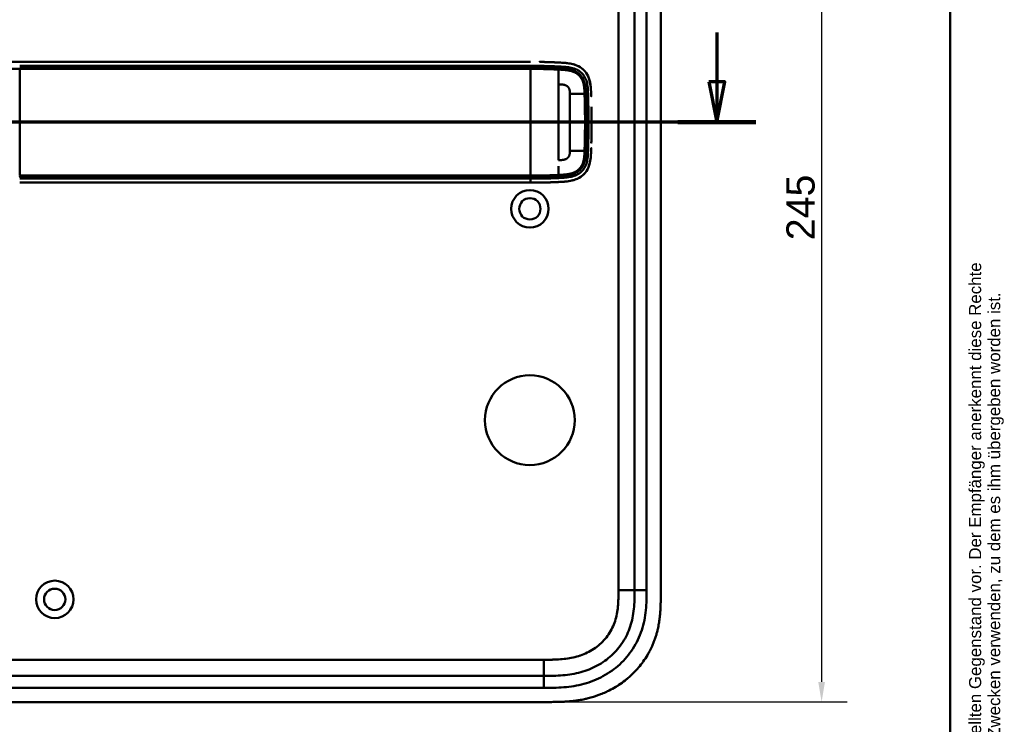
# Model space of a CAD drawing. Header units: millimetres. Extents: x 20 to 833, y 20 to 574.
# Tile 10 of 11: x 589 to 833, y 253 to 428. Entities that reach past the tile are written whole.
import ezdxf
from ezdxf.enums import TextEntityAlignment as Align

# ---------------------------------------------------------------- set-up
doc = ezdxf.new("R2010")
doc.units = ezdxf.units.MM
doc.header["$LTSCALE"] = 2
for name, color, linetype, lineweight in [('Bemaßungen(DIN)', 7, 'Continuous', 25), ('Schnittansichtslinien(DIN)', 7, 'Continuous', 70), ('Sichtbare Kanten(DIN)', 7, 'Continuous', 50), ('Sichtbare tangentiale Kanten(DIN)', 7, 'Continuous', 50), ('Skizziergeometrie(DIN)', 7, 'Continuous', 50), ('Symbole(DIN)', 7, 'Continuous', 25)]:
    doc.layers.add(name, color=color, linetype=linetype, lineweight=lineweight)
doc.styles.add('Aktuell-DIN', font='arial.ttf')
doc.styles.add('STANDARD-DIN~0', font='arial.ttf')
doc.styles.add('Textstil10', font='arial.ttf')
doc.styles.add('Textstil41', font='arial.ttf', dxfattribs={"width": 0.8})
doc.styles.add('Textstil83', font='arial.ttf', dxfattribs={"width": 0.8})
doc.dimstyles.new('CAD-LAN', dxfattribs={"dimscale": 2, "dimtxt": 3.5, "dimasz": 2.5, "dimexe": 3.175, "dimexo": 0, "dimgap": 0.8, "dimtad": 1, "dimrnd": 1e-08, "dimtxsty": 'STANDARD-DIN~0', "dimcen": 0.09, "dimdle": 10, "dimclrd": 250, "dimclre": 250, "dimclrt": 250, "dimadec": 0, "dimazin": 2, "dimtfac": 1, "dimtmove": 0, "dimatfit": 3, "dimfxl": 1, "dimtolj": 1, "dimtzin": 0, "dimlwd": 25, "dimlwe": 25, "dimarcsym": 0})

# ---------------------------------------------------------------- blocks, each defined once
blk = doc.blocks.new('Ränder Standardrahmen')
at = {"layer": 'Skizziergeometrie(DIN)', "flags": 128}
blk.add_lwpolyline([(10, 10), (10, 287), (410, 287), (410, 10), (10, 10)], dxfattribs=at)
blk = doc.blocks.new('Schriftfelder Heusser')
at = {"layer": 'Symbole(DIN)', "color": 7, "insert": (293.33, 191.7), "char_height": 1.5, "width": 182.3003, "attachment_point": 1, "rotation": 90, "line_spacing_factor": 0.944221, "style": 'Aktuell-DIN'}
blk.add_mtext('\\fArial|b0|i0;\\H1.5000;Die Schlossfabrik Heusser AG ist Eigentümerin dieses Dokumentes und behält sich alle Rechte an diesem und dem dargestellten Gegenstand vor. Der Empfänger anerkennt diese Rechte\\Pund wird das Dokument nicht ohne schriftliche Ermächtigung der Eigentümerin Dritten zugänglich machen oder zu anderen Zwecken verwenden, zu dem es ihm übergeben worden ist.\\P ', dxfattribs=at)
at = {"layer": 'Symbole(DIN)', "color": 179, "true_color": 0x262659, "style": 'Textstil10'}
blk.add_attdef('ERSTELLUNGSDATUM_001', (217.23, 218.29), '', height=2, dxfattribs=at)
at = {"layer": 'Symbole(DIN)', "color": 179, "true_color": 0x262659}
for tag, height, style, p in [('AUTOR', 2.49, 'Aktuell-DIN', (240.03, 219.26)), ('KONTROLLDATUM', 2, 'Textstil10', (217.42, 215.04)), ('KONTROLLIERT_VON', 2, 'Textstil10', (239.98, 215.05))]:
    blk.add_attdef(tag, text='', height=height, dxfattribs=dict(at, style=style)).set_placement(p, align=Align.MIDDLE_LEFT)
at = {"layer": 'Symbole(DIN)', "color": 7, "style": 'Textstil83', "width": 0.8}
blk.add_attdef('Anfänglicher_Ansichtsmaßstab_001', (281.57, 213.34), '', height=2.3, dxfattribs=at)
at = {"layer": 'Symbole(DIN)', "color": 179, "true_color": 0x262659, "style": 'Textstil10'}
blk.add_attdef('PROJEKT', text='', height=2, dxfattribs=at).set_placement((217.77, 209.72), align=Align.BOTTOM_LEFT)
at = {"layer": 'Symbole(DIN)', "color": 7, "style": 'Textstil41', "width": 0.8}
blk.add_attdef('STATUS', text='', height=5, dxfattribs=at).set_placement((284.53, 195.86), align=Align.MIDDLE_CENTER)
blk = doc.blocks.new('2DTransSchnitt0')
at = {"layer": 'Schnittansichtslinien(DIN)', "linetype": 'Continuous'}
for p, q in [((381.01, 212.47), (381.01, 206.35)), ((380.01, 206.35), (381.01, 201.35)), ((382.01, 206.35), (380.01, 206.35)), ((381.01, 206.35), (381.01, 201.35)), ((381.01, 201.35), (382.01, 206.35)), ((385.86, 201.35), (253.74, 201.35))]:
    blk.add_line(p, q, dxfattribs=at)
at = {"layer": 'Schnittansichtslinien(DIN)', "linetype": 'Continuous', "lineweight": 140}
blk.add_line((385.86, 201.35), (376.16, 201.35), dxfattribs=at)
at = {"layer": 'Schnittansichtslinien(DIN)', "linetype": 'Continuous', "flags": 128}
blk.add_lwpolyline([(380.01, 206.35), (381.01, 201.35), (382.01, 206.35), (380.01, 206.35)], dxfattribs=at)
at = {"layer": 'Schnittansichtslinien(DIN)'}
blk.add_solid([(380.01, 206.35), (381.01, 201.35), (382.01, 206.35), (380.01, 206.35)], dxfattribs=at)
blk = doc.blocks.new('*D21')
at = {"layer": 'Bemaßungen(DIN)', "color": 250, "linetype": 'Continuous', "lineweight": 25, "true_color": 0x3f3f3f, "transparency": 16777216}
for p, q in [((720.03, 503.67), (794.38, 503.67)), ((788.03, 498.67), (788.03, 263.67)), ((720.03, 258.67), (794.38, 258.67))]:
    blk.add_line(p, q, dxfattribs=at)
at = {"layer": 'Bemaßungen(DIN)', "color": 250, "linetype": 'Continuous', "true_color": 0x3f3f3f, "transparency": 16777216}
for points in [[(787.2, 498.67), (788.87, 498.67), (788.03, 503.67)], [(787.2, 263.67), (788.87, 263.67), (788.03, 258.67)]]:
    blk.add_solid(points, dxfattribs=at)
at = {"layer": 'Defpoints', "color": 0, "linetype": 'Continuous', "transparency": 16777216}
for p in [(720.03, 503.67), (720.03, 258.67), (788.03, 258.67)]:
    blk.add_point(p, dxfattribs=at)
at = {"layer": 'Bemaßungen(DIN)', "color": 250, "linetype": 'Continuous', "lineweight": 25, "true_color": 0x3f3f3f, "transparency": 16777216, "insert": (779.29, 373.35), "char_height": 7, "attachment_point": 1, "rotation": 90, "style": 'STANDARD-DIN~0'}
blk.add_mtext('\\A1;245', dxfattribs=at)

msp = doc.modelspace()

# ---------------------------------------------------------------- linework, layer by layer
at = {"layer": 'Sichtbare Kanten(DIN)'}
for p, q in [((748.072, 285.45), (748.072, 476.881)), ((741.572, 286.45), (741.572, 475.881)), ((715.709, 417.669), (588.857, 417.669)), ((725.495, 405.666), (725.496, 405.666)), ((729.546, 405.666), (729.546, 405.666)), ((725.496, 399.666), (725.495, 399.666)), ((729.546, 399.666), (729.546, 399.666)), ((588.857, 387.669), (715.709, 387.669)), ((574.11, 265.166), (719.034, 265.166)), ((561.111, 258.666), (720.033, 258.666))]:
    msp.add_line(p, q, dxfattribs=at)
for centre, radius in [((715.572, 381.166), 4.65), ((715.572, 381.166), 2.65), ((715.572, 328.666), 11.15), ((597.572, 284.166), 4.65), ((597.572, 284.166), 2.65)]:
    msp.add_circle(centre, radius, dxfattribs=at)
for centre, radius, start, end in [((715.572, 402.666), 14, 104.46083, 104.46616), ((715.572, 402.666), 13.8, 100.78374, 100.78832), ((715.572, 402.665), 13.8, 73.28693, 73.28729), ((715.572, 402.666), 11.5, 30.35256, 30.35418), ((715.572, 402.666), 11.7, 31.98569, 31.98649), ((715.572, 402.666), 11.6, 31.18578, 31.18695), ((715.572, 402.666), 11.5, 329.64582, 329.64689), ((715.572, 402.666), 11.6, 328.81305, 328.81381), ((715.572, 402.666), 11.7, 328.01351, 328.01403), ((715.572, 402.666), 14, 255.42748, 255.43284), ((715.572, 402.666), 13.8, 259.06815, 259.07275), ((715.572, 402.666), 13.801, 286.81616, 286.8165)]:
    msp.add_arc(centre, radius, start, end, dxfattribs=at)
for points, degree, knots in [([(562.23, 417.669), (562.615, 417.669), (562.982, 417.669), (563.786, 417.669), (564.206, 417.669), (565.471, 417.669), (566.359, 417.669), (569.232, 417.669), (571.313, 417.669), (576.46, 417.669), (579.569, 417.669), (584.73, 417.669), (586.794, 417.669), (588.857, 417.669)], 3, [0, 0, 0, 0, 0.1534173, 0.1534173, 0.3047718, 0.3047718, 0.5966116, 0.5966116, 1.2249955, 1.2249955, 2.1545342, 2.1545342, 2.7736042, 2.7736042, 2.7736042, 2.7736042]), ([(717.94, 417.659), (717.94, 417.659), (717.94, 417.659), (717.94, 417.659), (717.94, 417.659), (717.941, 417.659), (717.941, 417.659), (717.941, 417.659), (717.942, 417.659), (717.947, 417.659), (717.953, 417.659), (717.965, 417.659), (717.971, 417.658), (717.996, 417.658), (718.015, 417.658), (718.13, 417.656), (718.227, 417.655), (718.357, 417.653), (718.389, 417.652), (718.432, 417.651), (718.443, 417.651), (718.458, 417.651), (718.461, 417.651), (718.466, 417.651), (718.467, 417.651), (718.469, 417.651), (718.469, 417.651), (718.47, 417.651), (718.47, 417.651), (718.47, 417.651), (718.47, 417.651), (718.47, 417.651)], 3, [0, 0, 0, 0, 0.000010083, 0.000010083, 0.000030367, 0.000030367, 0.000084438, 0.000084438, 0.00022861, 0.00022861, 0.001766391, 0.001766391, 0.003816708, 0.003816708, 0.009284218, 0.009284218, 0.038444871, 0.038444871, 0.048164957, 0.048164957, 0.051405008, 0.051405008, 0.052485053, 0.052485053, 0.052845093, 0.052845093, 0.05296512, 0.05296512, 0.053005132, 0.053005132, 0.053043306, 0.053043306, 0.053043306, 0.053043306]), ([(722.838, 417.503), (722.838, 417.503), (722.819, 417.503), (722.629, 417.512), (722.263, 417.529), (721.708, 417.554), (720.953, 417.583), (720.147, 417.612), (719.473, 417.63), (718.981, 417.642), (718.666, 417.647), (718.524, 417.65), (718.47, 417.651)], 5, [0, 0, 0, 0, 0, 0, 0.00002286, 0.00969157, 0.09825636, 0.18682115, 0.27538594, 0.36395073, 0.40823312, 0.43566831, 0.43566831, 0.43566831, 0.43566831, 0.43566831, 0.43566831]), ([(724.538, 417.388), (724.481, 417.394), (724.425, 417.399), (724.368, 417.405), (724.089, 417.431), (723.812, 417.45), (723.532, 417.467)], 3, [1.11173243, 1.11173243, 1.11173243, 1.11173243, 1.12964673, 1.12964673, 1.12964673, 1.21762011, 1.21762011, 1.21762011, 1.21762011]), ([(723.532, 417.467), (723.532, 417.467), (723.532, 417.467), (723.532, 417.467), (723.533, 417.467), (723.533, 417.467), (723.533, 417.467), (723.535, 417.466), (723.536, 417.466), (723.541, 417.466), (723.544, 417.466), (723.558, 417.465), (723.568, 417.465), (723.609, 417.462), (723.639, 417.46), (723.762, 417.452), (723.854, 417.446), (724.083, 417.43), (724.22, 417.418), (724.409, 417.401), (724.46, 417.396), (724.516, 417.39), (724.521, 417.39), (724.529, 417.389), (724.533, 417.389), (724.537, 417.388), (724.537, 417.388), (724.537, 417.388), (724.538, 417.388), (724.538, 417.388), (724.538, 417.388), (724.538, 417.388), (724.538, 417.388), (724.538, 417.388), (724.538, 417.388), (724.538, 417.388)], 3, [0, 0, 0, 0, 0.00003166, 0.00003166, 0.00007175, 0.00007175, 0.00018596, 0.00018596, 0.00052834, 0.00052834, 0.00155512, 0.00155512, 0.00463506, 0.00463506, 0.01387455, 0.01387455, 0.04159374, 0.04159374, 0.08317485, 0.08317485, 0.09876658, 0.09876658, 0.10022827, 0.10022827, 0.10132472, 0.10132472, 0.1014245, 0.1014245, 0.10147482, 0.10147482, 0.10150043, 0.10150043, 0.10151366, 0.10151366, 0.10152856, 0.10152856, 0.10152856, 0.10152856]), ([(730.667, 411.615), (730.649, 411.773), (730.629, 411.93), (730.5, 412.784), (730.326, 413.46), (729.746, 414.703), (729.367, 415.241), (728.385, 416.166), (727.811, 416.519), (726.073, 417.238), (724.863, 417.383), (723.667, 417.458)], 3, [-1.0928074, -1.0928074, -1.0928074, -1.0928074, -1.045951, -1.045951, -0.838061, -0.838061, -0.6395491, -0.6395491, -0.4375462, -0.4375462, -0.0824985, -0.0824985, -0.0824985, -0.0824985]), ([(730.033, 414.085), (730.033, 414.085), (730.033, 414.084), (730.034, 414.084), (730.034, 414.084), (730.034, 414.084), (730.034, 414.083), (730.035, 414.082), (730.035, 414.081), (730.037, 414.076), (730.039, 414.073), (730.045, 414.06), (730.049, 414.05), (730.067, 414.011), (730.08, 413.982), (730.131, 413.865), (730.167, 413.776), (730.213, 413.653), (730.226, 413.619), (730.243, 413.573), (730.247, 413.56), (730.253, 413.542), (730.255, 413.538), (730.258, 413.53), (730.258, 413.528), (730.26, 413.524), (730.26, 413.523), (730.261, 413.521), (730.261, 413.52), (730.261, 413.519), (730.261, 413.519), (730.262, 413.519), (730.262, 413.519), (730.262, 413.518), (730.262, 413.518), (730.262, 413.518), (730.262, 413.518), (730.262, 413.518), (730.262, 413.518), (730.262, 413.518)], 3, [0, 0, 0, 0, 0.000053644, 0.000053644, 0.000093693, 0.000093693, 0.000213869, 0.000213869, 0.000574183, 0.000574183, 0.001654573, 0.001654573, 0.00489501, 0.00489501, 0.014615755, 0.014615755, 0.043784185, 0.043784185, 0.054719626, 0.054719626, 0.058820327, 0.058820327, 0.060417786, 0.060417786, 0.061217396, 0.061217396, 0.06161808, 0.06161808, 0.061819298, 0.061819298, 0.061920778, 0.061920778, 0.06197238, 0.06197238, 0.061999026, 0.061999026, 0.062013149, 0.062013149, 0.062029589, 0.062029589, 0.062029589, 0.062029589]), ([(730.772, 409.932), (730.772, 409.932), (730.772, 409.931), (730.772, 409.931), (730.772, 409.931), (730.772, 409.93), (730.772, 409.93), (730.772, 409.928), (730.772, 409.927), (730.772, 409.922), (730.772, 409.919), (730.773, 409.904), (730.773, 409.893), (730.775, 409.85), (730.776, 409.818), (730.78, 409.688), (730.783, 409.591), (730.788, 409.421), (730.791, 409.349), (730.795, 409.221), (730.796, 409.167), (730.798, 409.107), (730.798, 409.102), (730.799, 409.093), (730.799, 409.089), (730.799, 409.085), (730.799, 409.084), (730.799, 409.083), (730.799, 409.082), (730.799, 409.082), (730.799, 409.082), (730.799, 409.082), (730.799, 409.081), (730.799, 409.081)], 3, [0, 0, 0, 0, 0.0000685, 0.0000685, 0.000108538, 0.000108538, 0.000228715, 0.000228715, 0.000589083, 0.000589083, 0.00166957, 0.00166957, 0.004910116, 0.004910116, 0.014630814, 0.014630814, 0.043792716, 0.043792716, 0.065662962, 0.065662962, 0.08206584, 0.08206584, 0.083603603, 0.083603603, 0.084757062, 0.084757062, 0.084973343, 0.084973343, 0.085135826, 0.085135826, 0.085162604, 0.085162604, 0.08517595, 0.08517595, 0.08517595, 0.08517595]), ([(730.883, 404.974), (730.879, 405.385), (730.873, 405.797), (730.866, 406.209), (730.865, 406.305), (730.863, 406.401), (730.861, 406.497)], 3, [0.93532745, 0.93532745, 0.93532745, 0.93532745, 1.05789587, 1.05789587, 1.05789587, 1.08637381, 1.08637381, 1.08637381, 1.08637381]), ([(730.883, 404.974), (730.883, 404.974), (730.883, 404.974), (730.883, 404.973), (730.883, 404.973), (730.883, 404.973), (730.883, 404.972), (730.883, 404.971), (730.883, 404.97), (730.883, 404.965), (730.883, 404.961), (730.883, 404.947), (730.883, 404.936), (730.884, 404.893), (730.884, 404.86), (730.886, 404.731), (730.886, 404.634), (730.89, 404.245), (730.892, 403.953), (730.893, 403.624), (730.894, 403.586), (730.894, 403.529), (730.894, 403.51), (730.894, 403.481), (730.894, 403.472), (730.894, 403.457), (730.894, 403.453), (730.894, 403.446), (730.894, 403.443), (730.894, 403.44), (730.894, 403.438), (730.894, 403.437), (730.894, 403.436), (730.894, 403.435), (730.894, 403.435), (730.894, 403.434), (730.894, 403.434), (730.894, 403.434), (730.894, 403.434), (730.894, 403.434), (730.894, 403.434), (730.894, 403.434), (730.894, 403.434), (730.894, 403.434)], 3, [0, 0, 0, 0, 0.00007709, 0.00007709, 0.00011709, 0.00011709, 0.0002371, 0.0002371, 0.00059712, 0.00059712, 0.00167714, 0.00167714, 0.00491717, 0.00491717, 0.0146372, 0.0146372, 0.04379722, 0.04379722, 0.13127739, 0.13127739, 0.14267197, 0.14267197, 0.1483693, 0.1483693, 0.15121801, 0.15121801, 0.15264242, 0.15264242, 0.15335469, 0.15335469, 0.15371088, 0.15371088, 0.15388903, 0.15388903, 0.15397817, 0.15397817, 0.15402279, 0.15402279, 0.15404516, 0.15404516, 0.15405641, 0.15405641, 0.15406792, 0.15406792, 0.15406792, 0.15406792]), ([(730.894, 401.908), (730.894, 401.908), (730.894, 401.908), (730.894, 401.907), (730.894, 401.907), (730.894, 401.907), (730.894, 401.906), (730.894, 401.905), (730.894, 401.903), (730.894, 401.899), (730.894, 401.895), (730.894, 401.881), (730.894, 401.87), (730.894, 401.827), (730.894, 401.794), (730.893, 401.665), (730.893, 401.568), (730.89, 401.179), (730.888, 400.887), (730.885, 400.541), (730.884, 400.486), (730.884, 400.411), (730.883, 400.391), (730.883, 400.369), (730.883, 400.368), (730.883, 400.367), (730.883, 400.366), (730.883, 400.365), (730.883, 400.365), (730.883, 400.365), (730.883, 400.365), (730.883, 400.365), (730.883, 400.364), (730.883, 400.364), (730.883, 400.364), (730.883, 400.364)], 3, [0, 0, 0, 0, 0.00006794, 0.00006794, 0.00010794, 0.00010794, 0.00022795, 0.00022795, 0.00058796, 0.00058796, 0.00166798, 0.00166798, 0.004908, 0.004908, 0.01462802, 0.01462802, 0.04378804, 0.04378804, 0.13126821, 0.13126821, 0.14767072, 0.14767072, 0.15382171, 0.15382171, 0.15411336, 0.15411336, 0.15425925, 0.15425925, 0.15433228, 0.15433228, 0.15436886, 0.15436886, 0.15438723, 0.15438723, 0.15440596, 0.15440596, 0.15440596, 0.15440596]), ([(730.894, 401.908), (730.895, 402.162), (730.895, 402.415), (730.895, 402.669), (730.895, 402.924), (730.895, 403.179), (730.894, 403.434)], 3, [0.62936601, 0.62936601, 0.62936601, 0.62936601, 0.70537642, 0.70537642, 0.70537642, 0.78178643, 0.78178643, 0.78178643, 0.78178643]), ([(730.861, 398.842), (730.861, 398.842), (730.861, 398.842), (730.861, 398.842), (730.861, 398.842), (730.861, 398.841), (730.861, 398.841), (730.861, 398.839), (730.861, 398.838), (730.861, 398.833), (730.861, 398.83), (730.861, 398.815), (730.86, 398.804), (730.86, 398.761), (730.859, 398.729), (730.857, 398.599), (730.855, 398.502), (730.847, 398.114), (730.841, 397.822), (730.833, 397.509), (730.833, 397.487), (730.832, 397.46), (730.832, 397.456), (730.832, 397.449), (730.832, 397.446), (730.832, 397.442), (730.831, 397.441), (730.831, 397.44), (730.831, 397.44), (730.831, 397.439), (730.831, 397.439), (730.831, 397.439)], 3, [0, 0, 0, 0, 0.00003042, 0.00003042, 0.00007044, 0.00007044, 0.00019048, 0.00019048, 0.00055053, 0.00055053, 0.00163058, 0.00163058, 0.00487062, 0.00487062, 0.01459066, 0.01459066, 0.0437507, 0.0437507, 0.13123111, 0.13123111, 0.13788283, 0.13788283, 0.13913003, 0.13913003, 0.14006547, 0.14006547, 0.14024087, 0.14024087, 0.14037254, 0.14037254, 0.14038465, 0.14038465, 0.14038465, 0.14038465]), ([(730.861, 398.842), (730.863, 398.938), (730.865, 399.033), (730.866, 399.129), (730.873, 399.541), (730.879, 399.953), (730.883, 400.364)], 3, [0.32448872, 0.32448872, 0.32448872, 0.32448872, 0.35285696, 0.35285696, 0.35285696, 0.47549945, 0.47549945, 0.47549945, 0.47549945]), ([(730.799, 396.255), (730.799, 396.255), (730.799, 396.255), (730.799, 396.255), (730.799, 396.255), (730.799, 396.255), (730.799, 396.255), (730.798, 396.238), (730.798, 396.22), (730.797, 396.181), (730.796, 396.158), (730.791, 396.013), (730.788, 395.892), (730.781, 395.689), (730.779, 395.608), (730.775, 395.499), (730.774, 395.472), (730.773, 395.436), (730.773, 395.427), (730.772, 395.415), (730.772, 395.412), (730.772, 395.408), (730.772, 395.407), (730.772, 395.406), (730.772, 395.406), (730.772, 395.405), (730.772, 395.404), (730.772, 395.404)], 3, [0, 0, 0, 0, 0.000012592, 0.000012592, 0.000034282, 0.000034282, 0.000102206, 0.000102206, 0.005244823, 0.005244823, 0.012100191, 0.012100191, 0.048663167, 0.048663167, 0.073039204, 0.073039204, 0.081164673, 0.081164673, 0.083873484, 0.083873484, 0.084776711, 0.084776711, 0.085077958, 0.085077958, 0.085178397, 0.085178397, 0.085279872, 0.085279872, 0.085279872, 0.085279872]), ([(723.655, 387.879), (724.737, 387.946), (725.825, 388.07), (727.5, 388.661), (728.109, 388.985), (729.163, 389.86), (729.579, 390.378), (730.268, 391.674), (730.467, 392.41), (730.671, 393.639), (730.716, 394.181), (730.744, 394.726)], 3, [-1.1255122, -1.1255122, -1.1255122, -1.1255122, -0.8348812, -0.8348812, -0.6468758, -0.6468758, -0.4644401, -0.4644401, -0.2506566, -0.2506566, -0.0864851, -0.0864851, -0.0864851, -0.0864851]), ([(730.258, 391.81), (730.258, 391.81), (730.258, 391.81), (730.258, 391.81), (730.258, 391.81), (730.258, 391.809), (730.258, 391.809), (730.258, 391.808), (730.258, 391.808), (730.257, 391.805), (730.256, 391.803), (730.253, 391.795), (730.251, 391.789), (730.242, 391.764), (730.236, 391.746), (730.209, 391.672), (730.188, 391.618), (730.145, 391.51), (730.123, 391.456), (730.089, 391.377), (730.078, 391.351), (730.06, 391.311), (730.054, 391.298), (730.045, 391.279), (730.042, 391.272), (730.038, 391.262), (730.036, 391.259), (730.034, 391.254), (730.033, 391.252), (730.032, 391.25), (730.031, 391.249), (730.031, 391.248), (730.031, 391.247), (730.03, 391.247), (730.03, 391.246), (730.03, 391.246), (730.03, 391.246), (730.03, 391.246), (730.03, 391.246), (730.03, 391.246), (730.03, 391.246), (730.03, 391.246)], 3, [0, 0, 0, 0, 0.000029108, 0.000029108, 0.000069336, 0.000069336, 0.000142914, 0.000142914, 0.000363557, 0.000363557, 0.001025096, 0.001025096, 0.003009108, 0.003009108, 0.008960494, 0.008960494, 0.026815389, 0.026815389, 0.044302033, 0.044302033, 0.053052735, 0.053052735, 0.057429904, 0.057429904, 0.059619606, 0.059619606, 0.060715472, 0.060715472, 0.061264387, 0.061264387, 0.061539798, 0.061539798, 0.061678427, 0.061678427, 0.06174862, 0.06174862, 0.061784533, 0.061784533, 0.061803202, 0.061803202, 0.061823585, 0.061823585, 0.061823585, 0.061823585]), ([(724.497, 387.946), (724.496, 387.946), (724.496, 387.946), (724.495, 387.945), (724.493, 387.945), (724.49, 387.945), (724.487, 387.945), (724.471, 387.943), (724.458, 387.942), (724.153, 387.912), (723.86, 387.891), (722, 387.779), (720.426, 387.727), (717.805, 387.673), (716.757, 387.669), (715.709, 387.669)], 3, [0, 0, 0, 0, 0.00009264, 0.00009264, 0.00046302, 0.00046302, 0.00120364, 0.00120364, 0.00534922, 0.00534922, 0.09385061, 0.09385061, 0.56580604, 0.56580604, 0.88027176, 0.88027176, 0.88027176, 0.88027176]), ([(719.412, 387.707), (719.541, 387.71), (719.848, 387.719), (720.336, 387.733), (721.01, 387.757), (721.71, 387.784), (722.263, 387.809), (722.628, 387.826), (722.819, 387.834), (722.838, 387.835)], 5, [0.37850291, 0.37850291, 0.37850291, 0.37850291, 0.37850291, 0.37850291, 0.44282401, 0.53138881, 0.61995362, 0.70851842, 0.71828181, 0.71828181, 0.71828181, 0.71828181, 0.71828181, 0.71828181]), ([(719.034, 265.166), (719.839, 265.166), (721.435, 265.167), (723.772, 265.274), (726.038, 265.551), (728.955, 266.188), (732.389, 267.55), (735.973, 270.093), (738.804, 273.436), (740.363, 276.714), (741.11, 279.543), (741.44, 281.76), (741.57, 284.066), (741.572, 285.65), (741.572, 286.45)], 3, [18.3883596, 18.3883596, 18.3883596, 18.3883596, 18.6318617, 18.875363, 19.1188643, 19.3623656, 19.8493681, 20.3363707, 20.8233732, 21.3103757, 21.553877, 21.7973783, 22.0408796, 22.2843823, 22.2843823, 22.2843823, 22.2843823]), ([(720.033, 258.666), (720.631, 258.665), (721.682, 258.666), (722.893, 258.691), (723.806, 258.727), (724.415, 258.76), (725.178, 258.814), (725.789, 258.868), (726.552, 258.951), (727.163, 259.031), (728.078, 259.172), (728.989, 259.342), (730.195, 259.62), (731.092, 259.868), (731.98, 260.149), (732.566, 260.353), (733.437, 260.683), (734.296, 261.046), (735.558, 261.651), (736.647, 262.255), (737.962, 263.088), (738.973, 263.816), (740.18, 264.799), (741.098, 265.644), (742.179, 266.768), (742.987, 267.719), (743.921, 268.968), (744.606, 270.013), (745.299, 271.236), (745.717, 272.074), (746.1, 272.929), (746.336, 273.507), (746.61, 274.238), (746.81, 274.829), (747.036, 275.574), (747.199, 276.175), (747.417, 277.082), (747.599, 277.996), (747.787, 279.221), (747.889, 280.141), (747.964, 281.06), (748.002, 281.671), (748.036, 282.435), (748.053, 283.043), (748.066, 283.799), (748.072, 284.552), (748.072, 285.151), (748.072, 285.45)], 3, [0.00000945, 0.00000945, 0.00000945, 0.00000945, 0.04167564, 0.07292528, 0.08334182, 0.10417491, 0.11459146, 0.13542455, 0.1458411, 0.16667419, 0.17709074, 0.20834038, 0.22917347, 0.26042311, 0.27083965, 0.29167275, 0.30208929, 0.33333893, 0.35417202, 0.39583821, 0.4166713, 0.45833749, 0.47917058, 0.52083676, 0.54166985, 0.58333604, 0.60416913, 0.64583532, 0.66666841, 0.69791805, 0.70833459, 0.72916769, 0.73958423, 0.76041733, 0.77083387, 0.79166696, 0.80208351, 0.83333315, 0.85416624, 0.88541588, 0.89583243, 0.91666552, 0.92708206, 0.94791516, 0.9583317, 0.9791648, 0.99999789, 0.99999789, 0.99999789, 0.99999789])]:
    msp.add_open_spline(points, degree=degree, knots=knots, dxfattribs=at)
for points in [[(730.262, 413.518), (730.195, 413.71), (730.119, 413.9), (730.033, 414.085)], [(730.778, 409.749), (730.778, 409.756), (730.777, 409.763), (730.777, 409.771)], [(730.777, 395.566), (730.777, 395.574), (730.778, 395.582), (730.778, 395.589)], [(730.029, 391.246), (730.115, 391.43), (730.191, 391.619), (730.258, 391.81)]]:
    msp.add_open_spline(points, degree=3, dxfattribs=at)
at = {"layer": 'Sichtbare tangentiale Kanten(DIN)'}
for p, q in [((737.572, 286.45), (737.572, 475.881)), ((744.572, 475.881), (744.572, 286.45)), ((588.857, 389.413), (588.857, 415.925)), ((715.709, 416.221), (715.709, 416.679)), ((722.725, 416.056), (722.761, 416.515)), ((729.45, 409.749), (730.017, 409.749)), ((729.45, 395.589), (730.017, 395.589)), ((715.709, 388.659), (715.709, 389.117)), ((722.725, 389.281), (722.761, 388.822)), ((737.572, 286.45), (741.572, 286.45)), ((741.572, 286.45), (744.572, 286.45)), ((574.11, 269.166), (719.034, 269.166)), ((719.034, 269.166), (719.034, 265.166)), ((719.034, 265.166), (719.034, 262.166)), ((719.034, 262.166), (574.11, 262.166))]:
    msp.add_line(p, q, dxfattribs=at)
for centre, major_axis, start_param, end_param in [((722.713, 392.3), (0, 24.021), 5.6792533, 6.0669064), ((722.713, 413.093), (0, -24.076), 0.0832449, 0.4855125)]:
    msp.add_ellipse(centre, major_axis=major_axis, ratio=0.00001, start_param=start_param, end_param=end_param, dxfattribs=at)
for points, degree, knots in [([(560.345, 415.919), (561.173, 415.919), (562.102, 415.919), (563.129, 415.919), (563.642, 415.919), (564.179, 415.919), (564.732, 415.919), (565.286, 415.919), (565.856, 415.919), (566.439, 415.92), (567.021, 415.92), (567.616, 415.92), (568.218, 415.92), (568.819, 415.92), (569.429, 415.921), (570.043, 415.921), (570.656, 415.921), (571.274, 415.921), (571.895, 415.922), (572.516, 415.922), (573.139, 415.922), (573.763, 415.922), (574.388, 415.923), (575.014, 415.923), (575.641, 415.923), (576.269, 415.923), (576.897, 415.924), (577.525, 415.924), (578.154, 415.924), (578.783, 415.924), (579.413, 415.924), (580.042, 415.924), (580.672, 415.925), (581.302, 415.925), (581.932, 415.925), (582.562, 415.925), (583.192, 415.925), (583.822, 415.925), (584.452, 415.925), (585.082, 415.925), (585.712, 415.925), (586.342, 415.925), (586.972, 415.925), (587.6, 415.925), (588.229, 415.925), (588.857, 415.925)], 3, [-0.0090822, -0.0090822, -0.0090822, -0.0090822, 0.368934, 0.368934, 0.368934, 0.5579421, 0.5579421, 0.5579421, 0.7469502, 0.7469502, 0.7469502, 0.9359583, 0.9359583, 0.9359583, 1.1249664, 1.1249664, 1.1249664, 1.3139745, 1.3139745, 1.3139745, 1.5029826, 1.5029826, 1.5029826, 1.6919907, 1.6919907, 1.6919907, 1.8809988, 1.8809988, 1.8809988, 2.0700069, 2.0700069, 2.0700069, 2.259015, 2.259015, 2.259015, 2.4480231, 2.4480231, 2.4480231, 2.6370312, 2.6370312, 2.6370312, 2.8260393, 2.8260393, 2.8260393, 3.0147053, 3.0147053, 3.0147053, 3.0147053]), ([(588.857, 416.679), (598.813, 416.679), (608.797, 416.679), (618.744, 416.679), (639.173, 416.679), (659.647, 416.679), (680.085, 416.679), (686.669, 416.679), (693.26, 416.679), (699.857, 416.679), (705.162, 416.679), (710.477, 416.68), (715.709, 416.679)], 3, [23.2299829, 23.2299829, 23.2299829, 23.2299829, 26.2168354, 26.2168354, 26.2168354, 32.3515912, 32.3515912, 32.3515912, 34.3279835, 34.3279835, 34.3279835, 35.9173864, 35.9173864, 35.9173864, 35.9173864]), ([(715.716, 416.221), (715.709, 416.221), (712.563, 416.222), (706.228, 416.221), (696.673, 416.222), (683.996, 416.221), (668.146, 416.222), (652.279, 416.222), (636.426, 416.222), (622.159, 416.222), (609.468, 416.222), (599.954, 416.222), (593.614, 416.222), (590.443, 416.222), (588.857, 416.222)], 5, [20.6437384, 20.6437384, 20.6437384, 20.6437384, 20.6437384, 20.6437384, 20.6474288, 22.2330696, 23.8187104, 25.4043512, 26.989992, 28.5756328, 30.1612736, 31.7469144, 32.5397348, 33.3329244, 33.3329244, 33.3329244, 33.3329244, 33.3329244, 33.3329244]), ([(588.858, 415.925), (591.501, 415.925), (594.143, 415.925), (599.428, 415.925), (602.07, 415.925), (609.999, 415.925), (615.285, 415.925), (625.857, 415.925), (631.142, 415.925), (641.711, 415.925), (646.996, 415.925), (657.568, 415.925), (662.856, 415.925), (673.428, 415.925), (678.711, 415.925), (689.277, 415.925), (694.563, 415.925), (705.155, 415.925), (710.47, 415.926), (715.709, 415.925)], 3, [3.0147053, 3.0147053, 3.0147053, 3.0147053, 3.8078678, 3.8078678, 4.6006882, 4.6006882, 6.186329, 6.186329, 7.7719698, 7.7719698, 9.3576106, 9.3576106, 10.9432514, 10.9432514, 12.5288922, 12.5288922, 14.114533, 14.114533, 15.703149, 15.703149, 15.703149, 15.703149]), ([(715.709, 415.925), (715.877, 415.925), (716.217, 415.924), (716.731, 415.924), (717.417, 415.924), (718.273, 415.909), (719.143, 415.896), (720.021, 415.869), (720.916, 415.84), (721.638, 415.809), (722.178, 415.785), (722.535, 415.769), (722.713, 415.76)], 5, [15.70314896, 15.70314896, 15.70314896, 15.70314896, 15.70314896, 15.70314896, 15.78784381, 15.87551383, 15.96318385, 16.05085387, 16.13852389, 16.22619391, 16.31386394, 16.40213792, 16.40213792, 16.40213792, 16.40213792, 16.40213792, 16.40213792]), ([(715.717, 416.679), (715.997, 416.679), (716.276, 416.679), (716.555, 416.679), (716.7, 416.678), (716.845, 416.678), (716.99, 416.677), (717.134, 416.676), (717.278, 416.675), (717.423, 416.674), (717.568, 416.673), (717.713, 416.671), (717.858, 416.67), (718.003, 416.668), (718.147, 416.666), (718.292, 416.664), (718.436, 416.661), (718.581, 416.659), (718.726, 416.656), (718.871, 416.653), (719.016, 416.65), (719.162, 416.647), (719.453, 416.64), (719.747, 416.632), (720.045, 416.623), (720.342, 416.614), (720.644, 416.603), (720.948, 416.592), (721.252, 416.581), (721.559, 416.569), (721.863, 416.556), (722.167, 416.543), (722.468, 416.529), (722.761, 416.515)], 3, [35.91738638, 35.91738638, 35.91738638, 35.91738638, 36.00219131, 36.00219131, 36.00219131, 36.0464737, 36.0464737, 36.0464737, 36.0907561, 36.0907561, 36.0907561, 36.13503849, 36.13503849, 36.13503849, 36.17932089, 36.17932089, 36.17932089, 36.22360328, 36.22360328, 36.22360328, 36.26788568, 36.26788568, 36.26788568, 36.35645047, 36.35645047, 36.35645047, 36.44501526, 36.44501526, 36.44501526, 36.53358005, 36.53358005, 36.53358005, 36.62221221, 36.62221221, 36.62221221, 36.62221221]), ([(722.725, 416.056), (722.725, 416.056), (722.547, 416.065), (722.19, 416.082), (721.65, 416.105), (720.926, 416.136), (720.031, 416.165), (719.149, 416.193), (718.279, 416.206), (717.421, 416.22), (716.738, 416.221), (716.227, 416.221), (715.889, 416.221), (715.724, 416.221)], 5, [19.94598273, 19.94598273, 19.94598273, 19.94598273, 19.94598273, 19.94598273, 19.94606864, 20.03373866, 20.12140868, 20.2090787, 20.29674872, 20.38441874, 20.47208877, 20.55975879, 20.64297049, 20.64297049, 20.64297049, 20.64297049, 20.64297049, 20.64297049]), ([(722.713, 415.76), (722.981, 415.747), (723.513, 415.719), (724.298, 415.669), (725.324, 415.549), (726.582, 415.201), (727.675, 414.551), (728.486, 413.57), (728.94, 412.353), (729.085, 411.328), (729.127, 410.54), (729.146, 410.013), (729.155, 409.749)], 5, [0, 0, 0, 0, 0, 0, 0.1323154, 0.2652369, 0.3981584, 0.5310799, 0.6640014, 0.7969228, 0.9298443, 1.0627357, 1.0627357, 1.0627357, 1.0627357, 1.0627357, 1.0627357]), ([(729.45, 409.749), (729.45, 409.751), (729.441, 410.018), (729.421, 410.551), (729.379, 411.359), (729.23, 412.426), (728.751, 413.725), (727.873, 414.788), (726.7, 415.481), (725.382, 415.842), (724.328, 415.965), (723.531, 416.016), (722.995, 416.043), (722.725, 416.056)], 5, [18.8815067, 18.8815067, 18.8815067, 18.8815067, 18.8815067, 18.8815067, 18.8826968, 19.0156183, 19.1485397, 19.2814612, 19.4143827, 19.5473042, 19.6802257, 19.8131472, 19.9459825, 19.9459825, 19.9459825, 19.9459825, 19.9459825, 19.9459825]), ([(722.761, 416.515), (722.793, 416.514), (722.824, 416.512), (722.856, 416.511), (723.384, 416.486), (723.892, 416.458), (724.39, 416.411), (724.888, 416.363), (725.377, 416.296), (725.85, 416.189), (726.322, 416.083), (726.777, 415.937), (727.197, 415.742), (727.617, 415.546), (728.001, 415.3), (728.336, 415.002), (728.67, 414.704), (728.955, 414.353), (729.181, 413.961), (729.407, 413.569), (729.576, 413.137), (729.695, 412.684), (729.815, 412.23), (729.888, 411.755), (729.934, 411.265), (729.98, 410.775), (730, 410.268), (730.017, 409.749)], 3, [36.6222122, 36.6222122, 36.6222122, 36.6222122, 36.6318135, 36.6318135, 36.6318135, 36.79214, 36.79214, 36.79214, 36.9524664, 36.9524664, 36.9524664, 37.1127929, 37.1127929, 37.1127929, 37.2731193, 37.2731193, 37.2731193, 37.4334457, 37.4334457, 37.4334457, 37.5937722, 37.5937722, 37.5937722, 37.7540986, 37.7540986, 37.7540986, 37.9140671, 37.9140671, 37.9140671, 37.9140671]), ([(730.033, 414.085), (729.956, 414.251), (729.871, 414.414), (729.777, 414.572), (729.495, 415.051), (729.137, 415.479), (728.729, 415.834), (728.32, 416.189), (727.863, 416.472), (727.382, 416.691), (726.902, 416.909), (726.399, 417.065), (725.892, 417.177), (725.442, 417.276), (724.99, 417.342), (724.538, 417.388)], 3, [0.43542627, 0.43542627, 0.43542627, 0.43542627, 0.48834098, 0.48834098, 0.48834098, 0.64866741, 0.64866741, 0.64866741, 0.80899385, 0.80899385, 0.80899385, 0.96932029, 0.96932029, 0.96932029, 1.11173243, 1.11173243, 1.11173243, 1.11173243]), ([(730.772, 409.932), (730.755, 410.424), (730.734, 410.921), (730.686, 411.422), (730.635, 411.96), (730.553, 412.501), (730.41, 413.035), (730.367, 413.197), (730.317, 413.358), (730.262, 413.518)], 3, [0.01848073, 0.01848073, 0.01848073, 0.01848073, 0.1676881, 0.1676881, 0.1676881, 0.32801454, 0.32801454, 0.32801454, 0.37673844, 0.37673844, 0.37673844, 0.37673844]), ([(729.155, 409.749), (729.155, 409.749), (729.155, 409.746), (729.167, 409.392), (729.187, 408.685), (729.22, 407.618), (729.245, 406.205), (729.271, 404.435), (729.275, 402.669), (729.271, 400.902), (729.245, 399.13), (729.22, 397.717), (729.187, 396.651), (729.167, 395.943), (729.155, 395.589)], 5, [17.4648757, 17.4648757, 17.4648757, 17.4648757, 17.4648757, 17.4648757, 17.4649058, 17.4661327, 17.6430367, 17.8199407, 17.9968447, 18.1737487, 18.3506528, 18.5275568, 18.7044608, 18.8826218, 18.8826218, 18.8826218, 18.8826218, 18.8826218, 18.8826218]), ([(729.45, 395.589), (729.45, 395.589), (729.462, 395.942), (729.482, 396.646), (729.515, 397.715), (729.539, 399.126), (729.565, 400.9), (729.569, 402.669), (729.565, 404.438), (729.539, 406.212), (729.515, 407.623), (729.482, 408.691), (729.462, 409.396), (729.45, 409.749)], 5, [0.0000012, 0.0000012, 0.0000012, 0.0000012, 0.0000012, 0.0000012, 0.0000376, 0.1769417, 0.3538457, 0.5307497, 0.7076537, 0.8845577, 1.0614618, 1.2383658, 1.415305, 1.415305, 1.415305, 1.415305, 1.415305, 1.415305]), ([(730.017, 409.749), (730.018, 409.723), (730.019, 409.696), (730.02, 409.67), (730.029, 409.384), (730.038, 409.095), (730.047, 408.804), (730.055, 408.514), (730.063, 408.223), (730.07, 407.93), (730.085, 407.346), (730.097, 406.758), (730.107, 406.171), (730.153, 403.411), (730.144, 400.681), (730.082, 397.923), (730.079, 397.751), (730.075, 397.579), (730.07, 397.408), (730.063, 397.115), (730.055, 396.824), (730.047, 396.534), (730.038, 396.243), (730.029, 395.954), (730.02, 395.667), (730.019, 395.641), (730.018, 395.615), (730.017, 395.589)], 3, [0, 0, 0, 0, 0.0080362, 0.0080362, 0.0080362, 0.096166, 0.096166, 0.096166, 0.1842959, 0.1842959, 0.1842959, 0.3605556, 0.3605556, 0.3605556, 1.1901476, 1.1901476, 1.1901476, 1.2418542, 1.2418542, 1.2418542, 1.3299841, 1.3299841, 1.3299841, 1.418114, 1.418114, 1.418114, 1.4261482, 1.4261482, 1.4261482, 1.4261482]), ([(729.155, 395.589), (729.146, 395.325), (729.127, 394.798), (729.085, 394.011), (728.94, 392.986), (728.487, 391.769), (727.677, 390.789), (726.585, 390.138), (725.327, 389.79), (724.3, 389.669), (723.515, 389.618), (722.982, 389.591), (722.713, 389.578)], 5, [18.8826218, 18.8826218, 18.8826218, 18.8826218, 18.8826218, 18.8826218, 19.0154411, 19.1482958, 19.2811505, 19.4140052, 19.5468599, 19.6797147, 19.8125694, 19.9453572, 19.9453572, 19.9453572, 19.9453572, 19.9453572, 19.9453572]), ([(722.725, 389.281), (722.726, 389.281), (722.997, 389.295), (723.534, 389.322), (724.331, 389.373), (725.386, 389.496), (726.703, 389.858), (727.876, 390.552), (728.752, 391.615), (729.231, 392.915), (729.379, 393.983), (729.421, 394.789), (729.441, 395.322), (729.45, 395.589)], 5, [0, 0, 0, 0, 0, 0, 0.0004489, 0.1333037, 0.2661584, 0.3990131, 0.5318678, 0.6647225, 0.7975772, 0.9304319, 1.0644705, 1.0644705, 1.0644705, 1.0644705, 1.0644705, 1.0644705]), ([(730.017, 395.589), (730, 395.07), (729.98, 394.563), (729.934, 394.073), (729.888, 393.583), (729.815, 393.108), (729.695, 392.654), (729.576, 392.201), (729.407, 391.769), (729.181, 391.377), (728.955, 390.985), (728.671, 390.634), (728.336, 390.336), (728.001, 390.038), (727.617, 389.792), (727.197, 389.596), (726.777, 389.401), (726.322, 389.255), (725.85, 389.149), (725.378, 389.042), (724.889, 388.975), (724.391, 388.927), (723.892, 388.879), (723.383, 388.852), (722.855, 388.827), (722.825, 388.825), (722.794, 388.824), (722.763, 388.822)], 3, [0, 0, 0, 0, 0.159971, 0.159971, 0.159971, 0.3202974, 0.3202974, 0.3202974, 0.4806238, 0.4806238, 0.4806238, 0.6409502, 0.6409502, 0.6409502, 0.8012765, 0.8012765, 0.8012765, 0.9616029, 0.9616029, 0.9616029, 1.1219293, 1.1219293, 1.1219293, 1.2822557, 1.2822557, 1.2822557, 1.2916213, 1.2916213, 1.2916213, 1.2916213]), ([(730.258, 391.81), (730.315, 391.973), (730.366, 392.138), (730.41, 392.303), (730.553, 392.837), (730.635, 393.378), (730.686, 393.916), (730.734, 394.416), (730.755, 394.912), (730.772, 395.404)], 3, [1.63041697, 1.63041697, 1.63041697, 1.63041697, 1.680145, 1.680145, 1.680145, 1.84047137, 1.84047137, 1.84047137, 1.98948416, 1.98948416, 1.98948416, 1.98948416]), ([(588.858, 389.116), (588.859, 389.116), (590.444, 389.116), (593.615, 389.116), (599.956, 389.116), (609.469, 389.116), (622.159, 389.116), (636.426, 389.116), (652.279, 389.116), (668.146, 389.116), (684.002, 389.116), (696.678, 389.116), (706.231, 389.117), (712.565, 389.116), (715.709, 389.117)], 5, [0, 0, 0, 0, 0, 0, 0.0001149, 0.7929364, 1.585758, 3.1714011, 4.7570442, 6.3426873, 7.9283304, 9.5139735, 11.0996166, 12.6881676, 12.6881676, 12.6881676, 12.6881676, 12.6881676, 12.6881676]), ([(715.717, 389.413), (715.71, 389.413), (712.565, 389.412), (706.229, 389.413), (696.674, 389.412), (683.996, 389.413), (668.146, 389.413), (652.279, 389.413), (636.426, 389.413), (622.159, 389.413), (609.469, 389.413), (599.955, 389.413), (593.615, 389.413), (590.443, 389.413), (588.857, 389.413)], 5, [20.6435054, 20.6435054, 20.6435054, 20.6435054, 20.6435054, 20.6435054, 20.6473042, 22.2329473, 23.8185904, 25.4042335, 26.9898766, 28.5755197, 30.1611628, 31.7468058, 32.5396274, 33.3326459, 33.3326459, 33.3326459, 33.3326459, 33.3326459, 33.3326459]), ([(715.709, 389.117), (715.877, 389.117), (716.218, 389.117), (716.733, 389.117), (717.42, 389.117), (718.281, 389.132), (719.152, 389.145), (720.035, 389.173), (720.929, 389.202), (721.653, 389.233), (722.192, 389.256), (722.548, 389.273), (722.725, 389.281)], 5, [0, 0, 0, 0, 0, 0, 0.08482586, 0.17256087, 0.26029588, 0.3480309, 0.43576591, 0.52350093, 0.61123594, 0.69852104, 0.69852104, 0.69852104, 0.69852104, 0.69852104, 0.69852104]), ([(722.713, 389.578), (722.713, 389.578), (722.536, 389.569), (722.179, 389.553), (721.64, 389.529), (720.919, 389.498), (720.024, 389.469), (719.146, 389.442), (718.275, 389.428), (717.422, 389.414), (716.739, 389.414), (716.228, 389.413), (715.89, 389.413), (715.726, 389.413)], 5, [19.94535764, 19.94535764, 19.94535764, 19.94535764, 19.94535764, 19.94535764, 19.94542406, 20.03315907, 20.12089408, 20.2086291, 20.29636411, 20.38409913, 20.47183414, 20.55956915, 20.64266413, 20.64266413, 20.64266413, 20.64266413, 20.64266413, 20.64266413]), ([(724.497, 387.946), (724.962, 387.992), (725.428, 388.058), (725.892, 388.161), (726.398, 388.273), (726.902, 388.428), (727.382, 388.647), (727.863, 388.866), (728.32, 389.149), (728.729, 389.504), (729.137, 389.859), (729.495, 390.287), (729.777, 390.766), (729.869, 390.921), (729.953, 391.082), (730.029, 391.246)], 3, [0.89201039, 0.89201039, 0.89201039, 0.89201039, 1.03883948, 1.03883948, 1.03883948, 1.19916586, 1.19916586, 1.19916586, 1.35949224, 1.35949224, 1.35949224, 1.51981862, 1.51981862, 1.51981862, 1.57193431, 1.57193431, 1.57193431, 1.57193431]), ([(715.709, 388.659), (710.415, 388.659), (705.139, 388.659), (699.855, 388.659), (680.506, 388.659), (661.158, 388.659), (641.792, 388.659), (628.787, 388.659), (615.822, 388.659), (602.811, 388.659), (598.162, 388.659), (593.502, 388.659), (588.857, 388.659)], 3, [0, 0, 0, 0, 1.5856418, 1.5856418, 1.5856418, 7.3915416, 7.3915416, 7.3915416, 11.2904322, 11.2904322, 11.2904322, 12.683632, 12.683632, 12.683632, 12.683632]), ([(722.762, 388.822), (722.761, 388.822), (722.585, 388.814), (722.23, 388.798), (721.686, 388.773), (720.948, 388.745), (720.038, 388.713), (719.15, 388.689), (718.278, 388.672), (717.403, 388.662), (716.715, 388.659), (716.228, 388.659), (715.892, 388.659), (715.709, 388.659)], 5, [0.00008405, 0.00008405, 0.00008405, 0.00008405, 0.00008405, 0.00008405, 0.00030268, 0.08886749, 0.17743229, 0.26599709, 0.35456189, 0.4431267, 0.5316915, 0.6202563, 0.7088211, 0.7088211, 0.7088211, 0.7088211, 0.7088211, 0.7088211]), ([(719.034, 269.166), (719.197, 269.166), (719.361, 269.166), (719.525, 269.166), (719.967, 269.166), (720.41, 269.168), (720.853, 269.174), (721.005, 269.177), (721.157, 269.179), (721.31, 269.183), (721.386, 269.185), (721.462, 269.186), (721.538, 269.189), (721.614, 269.191), (721.69, 269.193), (721.77, 269.196), (722.08, 269.206), (722.374, 269.218), (722.68, 269.236), (722.687, 269.236), (722.694, 269.237), (722.702, 269.237), (723.319, 269.273), (723.907, 269.325), (724.5, 269.401), (724.509, 269.402), (724.519, 269.403), (724.528, 269.404), (725.128, 269.482), (725.72, 269.583), (726.31, 269.714), (726.315, 269.715), (726.321, 269.717), (726.326, 269.718), (726.925, 269.852), (727.522, 270.018), (728.101, 270.216), (728.105, 270.217), (728.108, 270.219), (728.111, 270.22), (728.698, 270.421), (729.279, 270.66), (729.838, 270.932), (730.397, 271.205), (730.942, 271.515), (731.461, 271.86), (731.981, 272.204), (732.479, 272.585), (732.947, 272.997), (733.417, 273.411), (733.862, 273.863), (734.268, 274.339), (734.672, 274.814), (735.045, 275.322), (735.376, 275.85), (735.705, 276.375), (735.999, 276.929), (736.248, 277.493), (736.495, 278.052), (736.704, 278.636), (736.874, 279.224), (736.875, 279.228), (736.876, 279.232), (736.877, 279.236), (737.043, 279.814), (737.172, 280.401), (737.27, 280.995), (737.272, 281.004), (737.273, 281.013), (737.275, 281.022), (737.371, 281.611), (737.437, 282.2), (737.483, 282.817), (737.483, 282.824), (737.484, 282.832), (737.484, 282.839), (737.507, 283.144), (737.523, 283.438), (737.535, 283.739), (737.548, 284.05), (737.556, 284.358), (737.561, 284.666), (737.572, 285.263), (737.572, 285.857), (737.572, 286.45)], 3, [0, 0, 0, 0, 0.0490671, 0.0490671, 0.0490671, 0.1818725, 0.1818725, 0.1818725, 0.2275822, 0.2275822, 0.2275822, 0.2504376, 0.2504376, 0.2504376, 0.2732931, 0.2732931, 0.2732931, 0.3625526, 0.3625526, 0.3625526, 0.3647147, 0.3647147, 0.3647147, 0.5447737, 0.5447737, 0.5447737, 0.5475879, 0.5475879, 0.5475879, 0.7297386, 0.7297386, 0.7297386, 0.7313885, 0.7313885, 0.7313885, 0.9165146, 0.9165146, 0.9165146, 0.9175992, 0.9175992, 0.9175992, 1.1050076, 1.1050076, 1.1050076, 1.2924792, 1.2924792, 1.2924792, 1.4799717, 1.4799717, 1.4799717, 1.6686885, 1.6686885, 1.6686885, 1.8566662, 1.8566662, 1.8566662, 2.0435313, 2.0435313, 2.0435313, 2.2286199, 2.2286199, 2.2286199, 2.2299464, 2.2299464, 2.2299464, 2.4117448, 2.4117448, 2.4117448, 2.4144628, 2.4144628, 2.4144628, 2.594816, 2.594816, 2.594816, 2.5970115, 2.5970115, 2.5970115, 2.6862568, 2.6862568, 2.6862568, 2.7781066, 2.7781066, 2.7781066, 2.9561096, 2.9561096, 2.9561096, 2.9561096]), ([(744.572, 286.45), (744.572, 285.65), (744.571, 284.003), (744.43, 281.47), (744.056, 278.946), (743.19, 275.657), (741.352, 271.788), (738.019, 267.855), (733.827, 264.884), (729.849, 263.31), (726.532, 262.587), (724.01, 262.28), (721.486, 262.167), (719.839, 262.166), (719.034, 262.166)], 3, [18.388359, 18.388359, 18.388359, 18.388359, 18.6318621, 18.8753634, 19.1188646, 19.3623659, 19.8493685, 20.336371, 20.8233735, 21.3103761, 21.5538774, 21.7973786, 22.0408799, 22.2843826, 22.2843826, 22.2843826, 22.2843826])]:
    msp.add_open_spline(points, degree=degree, knots=knots, dxfattribs=at)
for points, degree in [([(715.709, 389.413), (715.711, 391.562), (715.712, 398.441), (715.712, 406.897), (715.711, 413.776), (715.709, 415.925)], 5), ([(723.532, 417.467), (723.302, 417.48), (723.071, 417.491), (722.838, 417.502)], 3), ([(722.713, 393.269), (722.713, 396.344), (722.713, 400.446), (722.713, 404.891), (722.713, 408.994), (722.713, 412.069)], 5), ([(725.496, 409.749), (725.494, 410.413), (725.504, 410.99), (725.253, 411.501), (724.83, 411.872), (724.195, 412.075), (723.512, 412.067), (722.713, 412.069)], 7), ([(725.496, 409.749), (725.496, 406.919), (725.496, 404.085), (725.495, 401.253), (725.496, 398.419), (725.496, 395.589)], 5), ([(729.155, 409.749), (728.404, 409.749), (727.67, 409.749), (726.946, 409.749), (726.224, 409.749), (725.496, 409.749)], 5), ([(725.496, 395.589), (725.493, 394.924), (725.504, 394.349), (725.252, 393.836), (724.831, 393.467), (724.194, 393.263), (723.512, 393.271), (722.713, 393.269)], 7), ([(729.155, 395.589), (728.404, 395.589), (727.67, 395.589), (726.946, 395.589), (726.224, 395.589), (725.496, 395.589)], 5), ([(715.709, 387.669), (715.709, 387.669), (715.709, 387.669), (715.709, 387.889), (715.709, 388.255), (715.709, 388.659)], 5)]:
    msp.add_open_spline(points, degree=degree, dxfattribs=at)

# ---------------------------------------------------------------- block references
at = {"xscale": 2, "yscale": 2, "zscale": 2}
for name, p in [('Ränder Standardrahmen', (0, 0)), ('Schriftfelder Heusser', (238, -362.833))]:
    msp.add_blockref(name, p, dxfattribs=at)
at = {"layer": 'Schnittansichtslinien(DIN)', "xscale": 2, "yscale": 2, "zscale": 2}
msp.add_blockref('2DTransSchnitt0', (0, 0), dxfattribs=at)

# ---------------------------------------------------------------- dimensions: what is measured, and where the dimension line sits
at = {"layer": 'Bemaßungen(DIN)', "color": 250, "linetype": 'Continuous', "lineweight": 25, "true_color": 0x3f3f3f}
dim = msp.add_linear_dim(base=(788.033, 258.666), p1=(720.033, 503.666), p2=(720.033, 258.666), angle=90, dimstyle='CAD-LAN', override={"dimgap": 0.8, "dimdec": 2, "dimtol": 0, "dimlim": 0, "dimtp": 0, "dimtm": 0, "dimtdec": 2, "dimtofl": 0, "dimatfit": 1}, dxfattribs=at)
dim.commit()
dim.dimension.update_dxf_attribs({"geometry": '*D21', "text_midpoint": (788.033, 381.166), "dimtype": 160})

doc.saveas('drawing.dxf')
